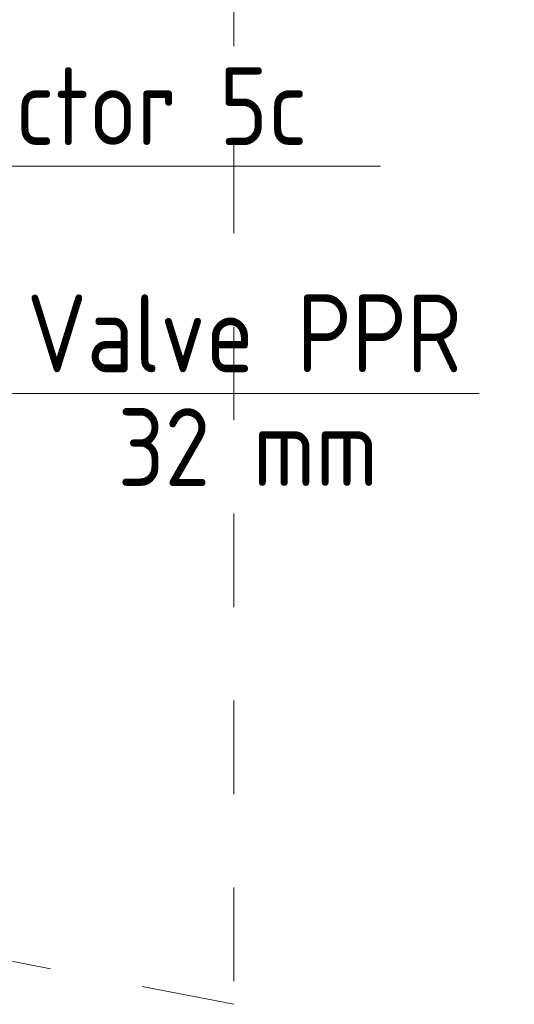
# Model space of a CAD drawing. Header units: millimetres. Extents: x 38570 to 76040, y -5041 to 9267.
# Tile 81 of 169: x 51357 to 52151, y -603 to 977. Entities that reach past the tile are written whole.
import ezdxf

# ---------------------------------------------------------------- set-up
doc = ezdxf.new("R2010")
doc.units = ezdxf.units.MM
doc.linetypes.add('ADSK_Скрыто', pattern=[300, 150, -150])
for name, color, linetype, lineweight in [('G-____-____-SYMB', 111, 'ADSK_Скрыто', 20), ('M-EQPM-___-IDEN', 50, 'Continuous', 20), ('P-PIPE-____-IDEN', 2, 'Continuous', 20)]:
    doc.layers.add(name, color=color, linetype=linetype, lineweight=lineweight)
doc.styles.add('GOST Common', font='GOST_Common.ttf', dxfattribs={"width": 0.9, "height": 125})

# ---------------------------------------------------------------- blocks, each defined once
blk = doc.blocks.new('ADSK_M_Оборудование - ADSK_Наименование краткое_20-431937-3D Отопление left')
at = {"layer": 'M-EQPM-___-IDEN'}
blk.add_line((50936.4, 741.8), (51936.4, 741.8), dxfattribs=at)
blk = doc.blocks.new('ADSK_M_Арматура трубопроводов - ADSK_Наименование_Диаметр условный_15-1637255-3D Отопление left')
at = {"layer": 'P-PIPE-____-IDEN'}
blk.add_line((50671.6, 6896.2), (51421.6, 6896.2), dxfattribs=at)

msp = doc.modelspace()

# ---------------------------------------------------------------- linework, layer by layer
at = {"layer": 'G-____-____-SYMB'}
for p, q in [((51700.6, 8284.2), (51700.6, -603.2)), ((51700.6, -603.2), (46618.6, 380))]:
    msp.add_line(p, q, dxfattribs=at)

# ---------------------------------------------------------------- block references
at = {"layer": 'M-EQPM-___-IDEN'}
msp.add_blockref('ADSK_M_Оборудование - ADSK_Наименование краткое_20-431937-3D Отопление left', (0, 0), dxfattribs=at)
at = {"layer": 'P-PIPE-____-IDEN'}
msp.add_blockref('ADSK_M_Арматура трубопроводов - ADSK_Наименование_Диаметр условный_15-1637255-3D Отопление left', (673.5, -6519), dxfattribs=at)

# ---------------------------------------------------------------- texts
at = {"layer": 'M-EQPM-___-IDEN', "lineweight": 9, "insert": (51033.1, 900.7), "char_height": 125, "width": 974.05, "attachment_point": 1, "style": 'GOST Common'}
msp.add_mtext('Collector 5c', dxfattribs=at)
at = {"layer": 'P-PIPE-____-IDEN', "lineweight": 9, "char_height": 125, "attachment_point": 1, "style": 'GOST Common'}
for s, insert, width in [('Valve PPR', (51368.1, 536.1), 840.569), ('32 mm', (51514.1, 353.4), 487.025)]:
    msp.add_mtext(s, dxfattribs=dict(at, insert=insert, width=width))

doc.saveas('drawing.dxf')
